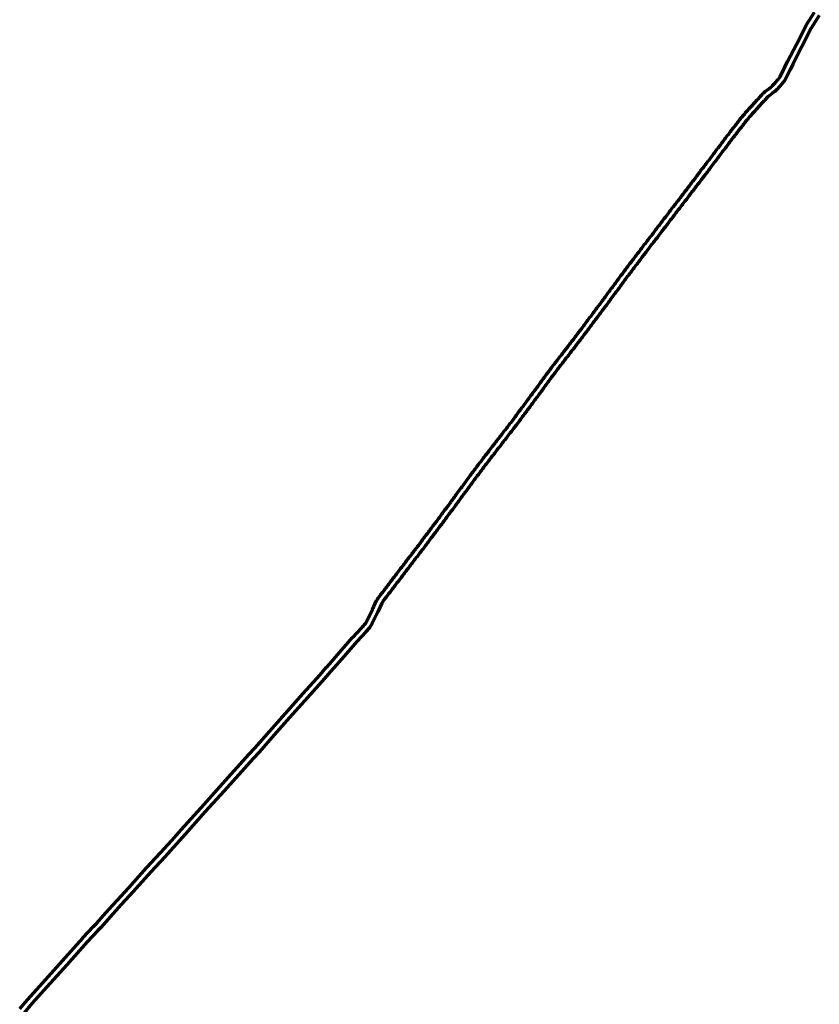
# Model space of a CAD drawing. Extents: x 73120 to 113741, y 434688 to 489241.
# Tile 255 of 256: x 109944 to 111328, y 484126 to 485831. Entities that reach past the tile are written whole.
import ezdxf

# ---------------------------------------------------------------- set-up
doc = ezdxf.new("R2010")
doc.units = 0
doc.header["$LTSCALE"] = 0.5
doc.layers.add('B-WE-OG-INFO_EIS VOORZORGSMAATREGEL-GV', color=7, linetype='Continuous', lineweight=70, true_color=0xfa194b)

msp = doc.modelspace()

# ---------------------------------------------------------------- linework, layer by layer
at = {"layer": 'B-WE-OG-INFO_EIS VOORZORGSMAATREGEL-GV', "flags": 128}
for points in [[(109944.1, 484118.4), (109957.4, 484134.1), (109957.5, 484134.3), (109983.9, 484163.5), (110018.3, 484201.4), (110053.7, 484241.1), (110053.7, 484241.2), (110071.9, 484261.1), (110072, 484261.2), (110077.7, 484266.9), (110093.5, 484284.6), (110112.6, 484306), (110112.6, 484306.1), (110132.9, 484328.3), (110163.9, 484362.4), (110187.7, 484388.6), (110207.4, 484410.2), (110223.6, 484428.3), (110258, 484466.7), (110290.4, 484502.8), (110290.4, 484502.9), (110340.8, 484558.7), (110340.8, 484558.7), (110351.1, 484569.8), (110376.9, 484599.4), (110377, 484599.4), (110403.9, 484629.4), (110434.9, 484664.4), (110434.9, 484664.4), (110464.3, 484697), (110474.9, 484709.3), (110475, 484709.4), (110480.6, 484715.5), (110497.9, 484735.7), (110497.9, 484735.7), (110520.4, 484761.3), (110520.5, 484761.4), (110535.6, 484777.8), (110538.6, 484781.1), (110538.8, 484781.2), (110539.1, 484781.6), (110541.1, 484783.7), (110542.2, 484785), (110543.1, 484786.4), (110544.1, 484788), (110545, 484789.5), (110554.8, 484810.1), (110562, 484825.3), (110562.1, 484825.7), (110563.4, 484828), (110563.7, 484828.4), (110565.1, 484830.4), (110566.5, 484832.4), (110566.7, 484832.6), (110568.8, 484835.3), (110568.9, 484835.4), (110569.3, 484835.9), (110569.5, 484836.2), (110569.8, 484836.6), (110569.9, 484836.7), (110570.3, 484837.2), (110571.1, 484838.3), (110571.2, 484838.5), (110571.6, 484838.9), (110572.5, 484840), (110574.8, 484843.1), (110574.9, 484843.2), (110576, 484844.7), (110577.2, 484846.2), (110578.4, 484847.8), (110578.5, 484847.9), (110579.6, 484849.4), (110580.8, 484850.9), (110582, 484852.5), (110582.1, 484852.6), (110583.2, 484854.1), (110584.4, 484855.6), (110585.6, 484857.2), (110585.7, 484857.3), (110586.8, 484858.8), (110588, 484860.3), (110589.2, 484861.9), (110590.3, 484863.4), (110590.3, 484863.4), (110592.7, 484866.6), (110592.8, 484866.7), (110593.9, 484868.2), (110595.1, 484869.7), (110596.3, 484871.3), (110596.4, 484871.4), (110597.5, 484872.9), (110598.7, 484874.4), (110601.1, 484877.6), (110601.2, 484877.7), (110602.3, 484879.2), (110603.5, 484880.7), (110604.7, 484882.3), (110604.8, 484882.4), (110605.9, 484883.9), (110607.1, 484885.4), (110608.3, 484887), (110609.5, 484888.6), (110610.7, 484890.2), (110611.8, 484891.7), (110612.1, 484892.1), (110612.9, 484893.2), (110613.2, 484893.6), (110613.7, 484894.2), (110614.3, 484894.9), (110615.5, 484896.5), (110615.6, 484896.6), (110616.7, 484898.1), (110617.9, 484899.6), (110619.1, 484901.2), (110619.2, 484901.3), (110620.3, 484902.8), (110621.5, 484904.3), (110622.7, 484905.9), (110622.8, 484906.1), (110624.1, 484907.6), (110625.2, 484909.1), (110626.4, 484910.6), (110627.6, 484912.2), (110628.7, 484913.7), (110629.8, 484915.2), (110630.1, 484915.7), (110631.3, 484917), (110632.4, 484918.5), (110632.6, 484918.8), (110633.8, 484920.1), (110634.9, 484921.6), (110636.1, 484923.2), (110637.2, 484924.7), (110638.3, 484926.2), (110638.3, 484926.3), (110639.5, 484928), (110639.6, 484928.1), (110640.8, 484929.7), (110640.9, 484929.8), (110642, 484931.3), (110643.2, 484932.8), (110644.4, 484934.4), (110645.6, 484936), (110648, 484939.2), (110649.2, 484940.8), (110650.4, 484942.4), (110651.6, 484944), (110651.8, 484944.3), (110652.8, 484945.4), (110653.8, 484947), (110654, 484947.2), (110655.2, 484948.8), (110655.3, 484948.9), (110656.4, 484950.4), (110657.6, 484951.9), (110658.8, 484953.5), (110660, 484955.1), (110661.2, 484956.7), (110662.4, 484958.3), (110663.6, 484959.9), (110664.8, 484961.5), (110666, 484963.1), (110667.2, 484964.7), (110668.4, 484966.3), (110669.5, 484967.8), (110670.6, 484969.3), (110670.7, 484969.5), (110671.9, 484971.1), (110673.1, 484972.7), (110674.3, 484974.2), (110675.4, 484975.9), (110675.5, 484976), (110676.7, 484977.6), (110677.9, 484979.2), (110679.1, 484980.8), (110680.3, 484982.4), (110682.7, 484985.6), (110682.8, 484985.7), (110683.9, 484987.2), (110685.1, 484988.7), (110686.3, 484990.3), (110687.5, 484991.9), (110689.8, 484995), (110690.8, 484996.5), (110691, 484996.8), (110692.2, 484998.4), (110693.3, 484999.9), (110694.4, 485001.4), (110694.5, 485001.6), (110695.7, 485003.2), (110696.9, 485004.7), (110698, 485006.4), (110698.1, 485006.5), (110699.2, 485008), (110700.3, 485009.5), (110700.4, 485009.7), (110701.6, 485011.3), (110702.8, 485012.9), (110705.1, 485016), (110706.2, 485017.5), (110706.2, 485017.6), (110707.4, 485019.3), (110707.5, 485019.4), (110708.7, 485021), (110709.8, 485022.5), (110710.9, 485024), (110711, 485024.2), (110712.2, 485025.8), (110713.4, 485027.4), (110715.8, 485030.6), (110717, 485032.2), (110718.2, 485033.8), (110719.4, 485035.4), (110721.8, 485038.6), (110723, 485040.2), (110724.1, 485041.7), (110725.1, 485043.2), (110725.3, 485043.5), (110726.4, 485045), (110727.5, 485046.5), (110727.7, 485046.9), (110729, 485048.4), (110730.1, 485049.9), (110731.3, 485051.5), (110732.5, 485053.1), (110733.7, 485054.7), (110734.9, 485056.3), (110736.1, 485057.9), (110737.3, 485059.5), (110737.4, 485059.6), (110738.5, 485061.1), (110739.7, 485062.6), (110740.9, 485064.2), (110742.1, 485065.8), (110743.3, 485067.4), (110745.7, 485070.6), (110745.8, 485070.8), (110747.1, 485072.3), (110748.2, 485073.8), (110748.3, 485073.9), (110749.4, 485075.4), (110750.6, 485076.9), (110751.8, 485078.5), (110751.9, 485078.7), (110753.2, 485080.2), (110754.3, 485081.7), (110755.5, 485083.2), (110755.6, 485083.4), (110756.9, 485084.9), (110758, 485086.4), (110758.1, 485086.5), (110759.2, 485088), (110761.6, 485091.1), (110762.8, 485092.7), (110764, 485094.3), (110764.1, 485094.5), (110765.4, 485096), (110766.6, 485097.5), (110766.6, 485097.6), (110767.9, 485099.1), (110769, 485100.6), (110770.2, 485102.2), (110771.4, 485103.8), (110772.6, 485105.4), (110772.7, 485105.5), (110773.9, 485107), (110773.9, 485107.1), (110775.2, 485108.7), (110775.3, 485108.8), (110776.5, 485110.1), (110777.6, 485111.6), (110778.8, 485113.2), (110780, 485114.8), (110781.2, 485116.4), (110783.6, 485119.6), (110784.8, 485121.2), (110784.9, 485121.3), (110786.1, 485122.8), (110786.1, 485122.9), (110787.4, 485124.4), (110788.5, 485125.9), (110789.7, 485127.5), (110790.9, 485129.1), (110792.1, 485130.7), (110792.2, 485130.8), (110793.4, 485132.3), (110793.4, 485132.4), (110794.7, 485133.9), (110795.8, 485135.4), (110798.2, 485138.6), (110799.4, 485140.2), (110800.6, 485141.8), (110801.7, 485143.3), (110802.8, 485144.8), (110802.9, 485145), (110804.1, 485146.5), (110805.2, 485148.2), (110805.3, 485148.3), (110806.5, 485149.9), (110807.7, 485151.5), (110808.9, 485153.1), (110810.1, 485154.7), (110810.2, 485154.8), (110811.3, 485156.2), (110812.4, 485157.8), (110813.5, 485159.3), (110813.6, 485159.5), (110814.8, 485161.1), (110816, 485162.7), (110817.2, 485164.3), (110818.4, 485165.9), (110820.8, 485169.1), (110822, 485170.7), (110823.2, 485172.3), (110824.4, 485173.9), (110825.5, 485175.4), (110826.6, 485176.9), (110826.7, 485177.1), (110827.9, 485178.7), (110829.1, 485180.3), (110830.3, 485181.9), (110831.5, 485183.4), (110832.6, 485185.1), (110833.7, 485186.6), (110833.8, 485186.8), (110835, 485188.4), (110836.2, 485190), (110837.4, 485191.6), (110838.6, 485193.2), (110839.8, 485194.8), (110840.9, 485196.3), (110842, 485197.8), (110842.1, 485198), (110843.3, 485199.6), (110844.5, 485201.1), (110845.6, 485202.8), (110846.7, 485204.3), (110846.8, 485204.5), (110848, 485206.1), (110849.2, 485207.7), (110850.3, 485209.2), (110851.4, 485210.7), (110851.6, 485211.1), (110852.9, 485212.6), (110853.9, 485214), (110855, 485215.5), (110855, 485215.6), (110856.2, 485217.3), (110856.3, 485217.4), (110857.5, 485219), (110858.7, 485220.6), (110858.8, 485220.7), (110859.9, 485222.2), (110861.1, 485223.7), (110862.3, 485225.2), (110863.4, 485226.9), (110863.5, 485227), (110864.6, 485228.5), (110865.7, 485230), (110865.8, 485230.2), (110867, 485231.8), (110868.2, 485233.4), (110868.4, 485233.7), (110869.6, 485235), (110870.7, 485236.5), (110871.9, 485238.1), (110872.1, 485238.4), (110873.3, 485239.7), (110874.4, 485241.2), (110875.6, 485242.8), (110876.8, 485244.4), (110879.2, 485247.6), (110879.3, 485247.8), (110880.6, 485249.3), (110881.7, 485250.8), (110882.9, 485252.3), (110883, 485252.5), (110884.3, 485254), (110885.4, 485255.5), (110885.5, 485255.6), (110886.6, 485257.1), (110887.8, 485258.6), (110889, 485260.2), (110889.1, 485260.4), (110890.4, 485261.9), (110891.5, 485263.4), (110891.6, 485263.5), (110892.8, 485265), (110892.8, 485265.1), (110894.1, 485266.6), (110895.2, 485268.1), (110895.3, 485268.2), (110896.5, 485269.7), (110896.5, 485269.8), (110897.8, 485271.3), (110898.9, 485272.8), (110900.1, 485274.4), (110902.5, 485277.6), (110902.6, 485277.7), (110903.7, 485279.2), (110904.9, 485280.7), (110905, 485280.9), (110906.3, 485282.4), (110907.4, 485283.9), (110908.5, 485285.4), (110908.8, 485285.9), (110909.1, 485286.2), (110909.8, 485287.2), (110911, 485288.7), (110912.2, 485290.3), (110913.4, 485291.9), (110914.6, 485293.5), (110915.8, 485295.1), (110917, 485296.7), (110918.2, 485298.3), (110919.4, 485299.9), (110920.6, 485301.5), (110921.7, 485303), (110922.8, 485304.5), (110922.9, 485304.7), (110924.1, 485306.3), (110925.3, 485307.9), (110926.5, 485309.5), (110927.7, 485311.1), (110928.9, 485312.7), (110930.1, 485314.3), (110931.3, 485315.9), (110932.5, 485317.5), (110933.7, 485319.1), (110934.9, 485320.7), (110936.1, 485322.3), (110937.3, 485323.9), (110938.5, 485325.5), (110939.7, 485327.1), (110940.9, 485328.7), (110942.1, 485330.3), (110943.3, 485331.9), (110944.5, 485333.5), (110945.7, 485335.1), (110945.8, 485335.2), (110946.9, 485336.6), (110948, 485338.2), (110948.1, 485338.3), (110949.3, 485339.9), (110950.5, 485341.5), (110951.7, 485343.1), (110952.9, 485344.7), (110954.1, 485346.3), (110955.3, 485347.9), (110956.5, 485349.5), (110957.6, 485351), (110958.7, 485352.5), (110958.8, 485352.7), (110960, 485354.3), (110961.2, 485355.9), (110963.6, 485359.1), (110964.8, 485360.7), (110965.9, 485362.2), (110967, 485363.7), (110967, 485363.8), (110968.2, 485365.5), (110968.3, 485365.6), (110969.5, 485367.2), (110970.7, 485368.8), (110971.9, 485370.4), (110973.1, 485372), (110974.3, 485373.6), (110975.5, 485375.2), (110976.7, 485376.8), (110976.8, 485376.9), (110977.9, 485378.3), (110979, 485379.9), (110980.1, 485381.4), (110981.2, 485383), (110981.2, 485383.1), (110982.4, 485384.8), (110983.5, 485386.3), (110983.6, 485386.5), (110984.8, 485388.1), (110984.9, 485388.3), (110986.2, 485389.8), (110987.3, 485391.3), (110988.5, 485392.9), (110989.6, 485394.4), (110990.7, 485395.9), (110990.8, 485396.1), (110992, 485397.7), (110992.1, 485397.9), (110993.4, 485399.4), (110994.6, 485400.9), (110994.6, 485401), (110995.9, 485402.5), (110996.9, 485403.9), (110998, 485405.4), (110998.1, 485405.6), (110999.3, 485407.2), (111000.5, 485408.8), (111001.7, 485410.4), (111002.9, 485412), (111003, 485412.2), (111004.3, 485413.7), (111005.4, 485415.2), (111005.5, 485415.3), (111006.6, 485416.8), (111007.8, 485418.3), (111009, 485419.9), (111010.2, 485421.5), (111011.4, 485423.1), (111012.6, 485424.7), (111013.8, 485426.3), (111015, 485427.9), (111016.2, 485429.5), (111017.4, 485431.1), (111018.6, 485432.7), (111018.8, 485433), (111020, 485434.3), (111021.1, 485435.8), (111022.3, 485437.4), (111024.7, 485440.6), (111025.9, 485442.2), (111027.1, 485443.8), (111028.3, 485445.4), (111030.7, 485448.6), (111030.9, 485448.9), (111032.1, 485450.2), (111033.2, 485451.7), (111034.4, 485453.3), (111035.6, 485454.9), (111035.7, 485455.1), (111037, 485456.6), (111038.1, 485458.1), (111039.3, 485459.6), (111040.5, 485461.2), (111041.7, 485462.8), (111042.9, 485464.4), (111045.3, 485467.6), (111046.5, 485469.2), (111047.7, 485470.8), (111048.9, 485472.4), (111050.1, 485474), (111050.3, 485474.3), (111051.5, 485475.6), (111052.6, 485477.1), (111053.8, 485478.7), (111055, 485480.3), (111056.2, 485481.9), (111057.4, 485483.5), (111057.5, 485483.7), (111058.8, 485485.2), (111059.9, 485486.7), (111061.1, 485488.2), (111062.3, 485489.8), (111063.5, 485491.4), (111065.9, 485494.6), (111067.1, 485496.2), (111068.3, 485497.8), (111068.5, 485498.1), (111069.7, 485499.4), (111070.8, 485500.9), (111072, 485502.5), (111073.2, 485504.1), (111074.4, 485505.7), (111075.6, 485507.3), (111075.8, 485507.6), (111077, 485508.9), (111078.1, 485510.4), (111079.3, 485512), (111080.5, 485513.6), (111081.7, 485515.2), (111082.9, 485516.8), (111083.1, 485517.1), (111084.3, 485518.4), (111085.4, 485519.9), (111087.8, 485523.1), (111088, 485523.4), (111089.2, 485524.7), (111090.3, 485526.2), (111090.5, 485526.5), (111091.7, 485527.8), (111092.8, 485529.3), (111093.9, 485530.8), (111094.9, 485532.3), (111095.1, 485532.6), (111096.3, 485534.2), (111097.5, 485535.8), (111098.7, 485537.4), (111099.9, 485539), (111100.1, 485539.3), (111101.3, 485540.6), (111102.4, 485542.1), (111102.6, 485542.4), (111103.8, 485543.7), (111104.9, 485545.2), (111106, 485546.7), (111107.1, 485548.2), (111107.2, 485548.4), (111109.6, 485551.6), (111110.8, 485553.2), (111112, 485554.8), (111113.2, 485556.4), (111115.6, 485559.6), (111116.8, 485561.2), (111118, 485562.8), (111118.2, 485563.1), (111119.4, 485564.4), (111120.5, 485565.9), (111121.6, 485567.4), (111122.7, 485568.9), (111122.8, 485569.2), (111126.5, 485573.9), (111127.7, 485575.5), (111127.8, 485575.6), (111128.9, 485577.1), (111130.1, 485578.6), (111131.3, 485580.2), (111132.5, 485581.8), (111133.7, 485583.4), (111136.1, 485586.6), (111137.3, 485588.2), (111138.5, 485589.8), (111139.7, 485591.4), (111139.8, 485591.5), (111140.9, 485593), (111143.3, 485596.1), (111144.5, 485597.7), (111145.7, 485599.3), (111146.9, 485600.9), (111148.1, 485602.5), (111150.5, 485605.7), (111151.7, 485607.3), (111152.9, 485608.9), (111153, 485609), (111154.1, 485610.5), (111155.3, 485612), (111156.5, 485613.6), (111157.7, 485615.2), (111158.9, 485616.8), (111159, 485616.9), (111160.1, 485618.4), (111161.3, 485619.9), (111162.5, 485621.5), (111163.7, 485623.1), (111164.9, 485624.7), (111166, 485626.2), (111167.1, 485627.7), (111167.3, 485628), (111168.4, 485629.5), (111169.6, 485631), (111170.8, 485632.6), (111172, 485634.2), (111173.2, 485635.8), (111173.3, 485635.9), (111174.4, 485637.4), (111175.6, 485638.9), (111175.8, 485639.2), (111177, 485640.5), (111178.1, 485642), (111178.2, 485642.1), (111179.3, 485643.6), (111180.5, 485645.1), (111180.6, 485645.2), (111181.8, 485646.7), (111181.8, 485646.8), (111183.1, 485648.3), (111184.2, 485649.8), (111185.4, 485651.3), (111185.5, 485651.4), (111186.6, 485652.9), (111187.8, 485654.4), (111187.9, 485654.5), (111189, 485656), (111190.2, 485657.5), (111191.4, 485659.1), (111191.5, 485659.2), (111192.6, 485660.7), (111193.8, 485662.2), (111193.9, 485662.3), (111195.1, 485663.8), (111195.5, 485664.2), (111196.6, 485665.3), (111196.7, 485665.5), (111197.9, 485667), (111199.1, 485668.4), (111199.7, 485669.3), (111200.1, 485669.8), (111201.1, 485670.9), (111201.1, 485670.9), (111204.7, 485674.7), (111206.8, 485677.2), (111206.9, 485677.3), (111208, 485678.5), (111208.2, 485678.6), (111209.3, 485679.7), (111211.3, 485682.1), (111211.5, 485682.2), (111213.2, 485684), (111214.3, 485685.3), (111215.5, 485686.8), (111215.8, 485687), (111217.6, 485688.9), (111219.1, 485690.5), (111220.6, 485692.1), (111220.6, 485692.1), (111222.2, 485693.8), (111225.2, 485697.1), (111226.5, 485698.5), (111227.8, 485699.9), (111229, 485701.2), (111231.3, 485703.7), (111231.5, 485703.9), (111233.1, 485705.5), (111233.4, 485705.9), (111235.1, 485707.3), (111235.3, 485707.4), (111240.8, 485711.6), (111240.8, 485711.6), (111244.2, 485714.1), (111245.8, 485715.4), (111247.2, 485717), (111251.7, 485721.9), (111251.7, 485722), (111257.2, 485727.8), (111258.9, 485730.1), (111260.3, 485732.4), (111268.6, 485748.9), (111273.3, 485758.5), (111273.4, 485758.6), (111289.1, 485789.4), (111305.3, 485821.1), (111305.6, 485821.5), (111319.8, 485844)], [(111328.2, 485838.6), (111314.1, 485816.3), (111298.1, 485784.8), (111298, 485784.8), (111282.3, 485754.1), (111277.6, 485744.5), (111277.6, 485744.5), (111269.2, 485727.7), (111268.9, 485727.2), (111267.2, 485724.5), (111267, 485724.2), (111265, 485721.6), (111264.7, 485721.2), (111259.1, 485715.2), (111254.6, 485710.3), (111254.5, 485710.2), (111252.8, 485708.4), (111252.4, 485708), (111250.5, 485706.4), (111250.3, 485706.2), (111246.8, 485703.6), (111241.4, 485699.5), (111240, 485698.3), (111238.6, 485697), (111236.4, 485694.5), (111236.4, 485694.4), (111235.2, 485693.1), (111235.2, 485693.1), (111233.9, 485691.7), (111232.6, 485690.3), (111232.5, 485690.3), (111229.4, 485687), (111227.8, 485685.3), (111226.3, 485683.7), (111224.8, 485682.1), (111224.8, 485682.1), (111223.2, 485680.3), (111222, 485678.8), (111221.8, 485678.6), (111220.5, 485677.2), (111220.4, 485677.2), (111218.8, 485675.4), (111216.7, 485673), (111216.4, 485672.8), (111215.3, 485671.6), (111214.3, 485670.6), (111212.2, 485668.1), (111212.1, 485668), (111208.5, 485664.1), (111207.7, 485663.3), (111207.2, 485662.5), (111207, 485662.2), (111205.7, 485660.6), (111205.7, 485660.6), (111204.3, 485658.9), (111203.9, 485658.6), (111203.6, 485658.3), (111202.7, 485657.4), (111201.8, 485656.1), (111200.6, 485654.6), (111200.5, 485654.5), (111199.4, 485653), (111198.2, 485651.5), (111197, 485649.9), (111196.9, 485649.8), (111195.8, 485648.3), (111194.6, 485646.8), (111194.5, 485646.7), (111193.4, 485645.2), (111192.2, 485643.7), (111192.1, 485643.6), (111190.9, 485642.1), (111190.9, 485642), (111189.6, 485640.5), (111188.5, 485639), (111187.3, 485637.5), (111187.2, 485637.4), (111186.1, 485635.9), (111184.9, 485634.4), (111184.7, 485634.1), (111183.5, 485632.8), (111182.4, 485631.3), (111182.3, 485631.2), (111181.2, 485629.7), (111180, 485628.2), (111178.8, 485626.6), (111177.6, 485625), (111176.4, 485623.4), (111176.3, 485623.3), (111175.2, 485621.9), (111174.2, 485620.5), (111174.1, 485620.3), (111172.9, 485618.7), (111171.7, 485617.1), (111170.5, 485615.5), (111169.3, 485613.9), (111168.1, 485612.3), (111168, 485612.2), (111166.9, 485610.7), (111165.7, 485609.2), (111164.5, 485607.6), (111163.3, 485606), (111162.1, 485604.4), (111162, 485604.3), (111160.9, 485602.8), (111159.7, 485601.3), (111158.5, 485599.7), (111156.1, 485596.5), (111154.9, 485594.9), (111153.7, 485593.3), (111152.5, 485591.7), (111151.3, 485590.1), (111148.9, 485586.9), (111148.8, 485586.8), (111147.7, 485585.3), (111146.5, 485583.8), (111145.3, 485582.2), (111144.1, 485580.6), (111141.7, 485577.4), (111140.5, 485575.8), (111139.3, 485574.2), (111138.1, 485572.6), (111136.9, 485571), (111136.8, 485570.9), (111135.7, 485569.4), (111134.5, 485567.9), (111134.5, 485567.8), (111130.8, 485563.2), (111129.8, 485561.7), (111129.7, 485561.5), (111128.5, 485559.9), (111127.3, 485558.3), (111127.1, 485558), (111125.9, 485556.7), (111124.8, 485555.2), (111123.6, 485553.6), (111121.2, 485550.4), (111120, 485548.8), (111118.8, 485547.2), (111117.6, 485545.6), (111115.3, 485542.5), (111114.2, 485541), (111114.1, 485540.8), (111112.9, 485539.2), (111111.7, 485537.6), (111111.5, 485537.3), (111110.3, 485536), (111109.2, 485534.5), (111109, 485534.2), (111107.8, 485532.9), (111106.7, 485531.4), (111105.5, 485529.8), (111104.3, 485528.2), (111103.2, 485526.7), (111102.2, 485525.2), (111102, 485524.9), (111100.8, 485523.3), (111099.6, 485521.7), (111099.4, 485521.4), (111098.2, 485520.1), (111097.1, 485518.6), (111096.9, 485518.3), (111095.7, 485517), (111093.4, 485513.9), (111092.2, 485512.3), (111092, 485512), (111090.8, 485510.7), (111089.7, 485509.2), (111088.5, 485507.6), (111087.3, 485506), (111086.1, 485504.4), (111084.9, 485502.8), (111084.7, 485502.5), (111083.5, 485501.2), (111082.4, 485499.7), (111081.2, 485498.1), (111080, 485496.5), (111078.8, 485494.9), (111077.6, 485493.3), (111077.4, 485493), (111076.2, 485491.7), (111075.1, 485490.2), (111073.9, 485488.6), (111071.5, 485485.4), (111070.3, 485483.8), (111069.1, 485482.2), (111067.9, 485480.6), (111067.8, 485480.5), (111066.6, 485479), (111066.6, 485478.9), (111065.3, 485477.4), (111064.2, 485475.9), (111063, 485474.3), (111061.8, 485472.7), (111060.6, 485471.1), (111059.4, 485469.5), (111059.2, 485469.2), (111058, 485467.9), (111056.9, 485466.4), (111055.7, 485464.8), (111054.5, 485463.2), (111053.3, 485461.6), (111050.9, 485458.4), (111049.7, 485456.8), (111048.5, 485455.2), (111047.3, 485453.6), (111046.1, 485452), (111046, 485451.9), (111044.8, 485450.4), (111044.8, 485450.3), (111043.5, 485448.8), (111042.4, 485447.3), (111041.2, 485445.7), (111040, 485444.1), (111039.8, 485443.8), (111038.6, 485442.5), (111036.3, 485439.4), (111035.1, 485437.8), (111033.9, 485436.2), (111032.7, 485434.6), (111030.3, 485431.4), (111029.1, 485429.8), (111027.9, 485428.2), (111027.7, 485427.9), (111026.5, 485426.6), (111025.4, 485425.1), (111024.2, 485423.5), (111023, 485421.9), (111021.8, 485420.3), (111020.6, 485418.7), (111019.4, 485417.1), (111018.2, 485415.5), (111017, 485413.9), (111015.8, 485412.3), (111014.6, 485410.7), (111014.5, 485410.6), (111013.4, 485409.1), (111012.2, 485407.6), (111012.1, 485407.4), (111010.8, 485405.9), (111009.7, 485404.4), (111008.5, 485402.8), (111007.3, 485401.2), (111006.2, 485399.7), (111005.1, 485398.2), (111005, 485398), (111003.8, 485396.4), (111003.7, 485396.2), (111002.4, 485394.7), (111001.2, 485393.2), (111001.2, 485393.1), (110999.9, 485391.6), (110998.9, 485390.2), (110997.8, 485388.7), (110997.7, 485388.5), (110996.5, 485386.9), (110995.3, 485385.3), (110994.1, 485383.7), (110994, 485383.5), (110992.7, 485382), (110991.7, 485380.6), (110990.6, 485379.1), (110990.6, 485379), (110989.4, 485377.3), (110988.3, 485375.8), (110987.2, 485374.2), (110987.2, 485374.1), (110986, 485372.4), (110985.8, 485372.2), (110984.7, 485370.7), (110983.5, 485369.2), (110982.3, 485367.6), (110981.1, 485366), (110979.9, 485364.4), (110978.7, 485362.8), (110977.5, 485361.2), (110976.3, 485359.7), (110975.2, 485358), (110974.1, 485356.5), (110974, 485356.3), (110972.8, 485354.7), (110971.6, 485353.1), (110969.2, 485349.9), (110968, 485348.3), (110966.9, 485346.8), (110965.8, 485345.3), (110965.7, 485345.1), (110964.5, 485343.5), (110963.3, 485341.9), (110962.1, 485340.3), (110960.9, 485338.7), (110959.7, 485337.1), (110958.5, 485335.5), (110957.3, 485333.9), (110956.1, 485332.4), (110955, 485330.7), (110954.8, 485330.5), (110953.7, 485329), (110952.5, 485327.5), (110951.3, 485325.9), (110950.1, 485324.3), (110948.9, 485322.7), (110947.7, 485321.1), (110946.5, 485319.5), (110945.3, 485317.9), (110944.1, 485316.3), (110942.9, 485314.7), (110941.7, 485313.1), (110940.5, 485311.5), (110939.3, 485309.9), (110938.1, 485308.3), (110936.9, 485306.7), (110935.7, 485305.1), (110934.5, 485303.5), (110933.3, 485301.9), (110932.1, 485300.3), (110931, 485298.8), (110929.9, 485297.3), (110929.8, 485297.1), (110928.6, 485295.5), (110927.4, 485293.9), (110926.2, 485292.3), (110925, 485290.7), (110923.8, 485289.1), (110922.6, 485287.5), (110921.4, 485285.9), (110920.2, 485284.3), (110919, 485282.7), (110917.8, 485281.1), (110917.7, 485281), (110917, 485280.1), (110916.8, 485279.7), (110916.6, 485279.5), (110915.4, 485277.9), (110914.2, 485276.3), (110914.1, 485276.1), (110912.8, 485274.6), (110911.7, 485273.1), (110911.6, 485273), (110910.5, 485271.5), (110908.1, 485268.4), (110906.9, 485266.8), (110905.7, 485265.2), (110905.6, 485265), (110904.3, 485263.5), (110903.2, 485262), (110902, 485260.5), (110901.9, 485260.3), (110900.6, 485258.8), (110899.5, 485257.3), (110898.3, 485255.8), (110898.2, 485255.6), (110896.9, 485254.1), (110895.8, 485252.6), (110894.6, 485251), (110894.5, 485250.9), (110893.4, 485249.4), (110892.2, 485247.9), (110892.1, 485247.7), (110890.8, 485246.2), (110889.7, 485244.7), (110889.6, 485244.6), (110888.4, 485243.1), (110888.4, 485243), (110887.1, 485241.5), (110884.8, 485238.4), (110883.6, 485236.8), (110882.4, 485235.2), (110881.2, 485233.6), (110881, 485233.3), (110879.8, 485232), (110878.7, 485230.5), (110877.5, 485228.9), (110877.3, 485228.6), (110876.1, 485227.3), (110875, 485225.8), (110873.9, 485224.3), (110872.8, 485222.8), (110872.7, 485222.6), (110871.5, 485221.1), (110870.4, 485219.4), (110870.3, 485219.3), (110869.1, 485217.7), (110867.9, 485216.1), (110867.8, 485216), (110866.7, 485214.5), (110865.5, 485213), (110864.3, 485211.5), (110863.2, 485209.8), (110862.1, 485208.3), (110862, 485208.1), (110860.8, 485206.5), (110860.7, 485206.3), (110859.5, 485204.9), (110858.5, 485203.5), (110858.4, 485203.3), (110857.2, 485201.7), (110856, 485200.1), (110854.9, 485198.6), (110853.8, 485197.1), (110853.8, 485197), (110852.6, 485195.3), (110852.5, 485195.2), (110851.3, 485193.6), (110850.2, 485192.1), (110849.1, 485190.6), (110849, 485190.4), (110847.8, 485188.8), (110846.6, 485187.2), (110845.4, 485185.6), (110844.2, 485184), (110843, 485182.4), (110841.9, 485180.9), (110840.8, 485179.4), (110840.8, 485179.3), (110839.6, 485177.6), (110839.5, 485177.5), (110838.3, 485175.9), (110837.1, 485174.3), (110835.9, 485172.7), (110834.8, 485171.2), (110833.7, 485169.7), (110833.6, 485169.5), (110832.4, 485167.9), (110831.2, 485166.3), (110830, 485164.7), (110828.8, 485163.1), (110826.4, 485159.9), (110825.2, 485158.3), (110824, 485156.7), (110822.8, 485155.1), (110821.7, 485153.6), (110820.6, 485152.1), (110820.6, 485152), (110819.4, 485150.3), (110819.2, 485150.1), (110818.1, 485148.6), (110816.9, 485147.1), (110815.7, 485145.5), (110814.5, 485143.9), (110813.3, 485142.4), (110812.2, 485140.7), (110812.1, 485140.6), (110811, 485139.1), (110809.9, 485137.6), (110809.8, 485137.4), (110808.6, 485135.8), (110807.4, 485134.2), (110806.2, 485132.6), (110803.8, 485129.4), (110802.6, 485127.8), (110802.5, 485127.6), (110801.2, 485126.1), (110800.1, 485124.6), (110798.9, 485123.1), (110797.7, 485121.5), (110796.5, 485119.9), (110795.3, 485118.3), (110795.2, 485118.1), (110793.9, 485116.6), (110792.8, 485115.1), (110791.6, 485113.6), (110789.2, 485110.4), (110788, 485108.8), (110786.8, 485107.2), (110785.6, 485105.6), (110784.4, 485104), (110784.2, 485103.7), (110782.9, 485102.3), (110781.7, 485100.8), (110780.6, 485099.3), (110779.4, 485097.8), (110778.2, 485096.2), (110777, 485094.6), (110775.8, 485093), (110775.7, 485092.8), (110774.4, 485091.3), (110773.2, 485089.8), (110773.2, 485089.7), (110771.9, 485088.2), (110770.8, 485086.7), (110769.6, 485085.1), (110767.2, 485081.9), (110767.1, 485081.8), (110766, 485080.3), (110764.8, 485078.8), (110764.7, 485078.6), (110763.4, 485077.1), (110762.3, 485075.6), (110762.2, 485075.5), (110761, 485074), (110761, 485073.9), (110759.7, 485072.4), (110758.6, 485070.9), (110757.4, 485069.3), (110757.3, 485069.2), (110756.2, 485067.7), (110755, 485066.2), (110754.9, 485066), (110753.6, 485064.5), (110751.3, 485061.4), (110750.1, 485059.8), (110748.9, 485058.2), (110747.7, 485056.6), (110746.5, 485055), (110746.4, 485054.9), (110745.3, 485053.4), (110744.1, 485051.9), (110742.9, 485050.3), (110741.7, 485048.7), (110740.5, 485047.1), (110739.3, 485045.5), (110738.1, 485043.9), (110736.9, 485042.3), (110736.8, 485042.1), (110735.6, 485040.7), (110734.6, 485039.3), (110734.5, 485039.1), (110733.4, 485037.6), (110732.4, 485036.1), (110732.2, 485035.8), (110731, 485034.2), (110729.8, 485032.6), (110727.4, 485029.4), (110726.2, 485027.8), (110725, 485026.2), (110723.8, 485024.6), (110721.4, 485021.4), (110720.2, 485019.8), (110719.1, 485018.3), (110718, 485016.8), (110717.9, 485016.6), (110716.7, 485015), (110715.5, 485013.5), (110714.4, 485011.8), (110713.3, 485010.3), (110713.2, 485010.1), (110710.8, 485006.9), (110709.6, 485005.3), (110708.5, 485003.8), (110707.4, 485002.3), (110707.3, 485002.1), (110706.1, 485000.6), (110705, 484998.9), (110704.9, 484998.8), (110703.7, 484997.2), (110702.6, 484995.7), (110701.5, 484994.2), (110701.4, 484994), (110700.2, 484992.4), (110699.1, 484990.9), (110698.1, 484989.4), (110697.9, 484989.1), (110695.5, 484985.9), (110694.3, 484984.3), (110693.1, 484982.7), (110691.9, 484981.1), (110691.8, 484981), (110690.7, 484979.5), (110688.3, 484976.4), (110687.1, 484974.8), (110685.9, 484973.2), (110684.7, 484971.6), (110683.5, 484970.1), (110682.4, 484968.4), (110682.3, 484968.3), (110681.1, 484966.7), (110679.9, 484965.1), (110678.8, 484963.6), (110677.7, 484962.1), (110677.6, 484961.9), (110676.4, 484960.3), (110675.2, 484958.7), (110674, 484957.1), (110672.8, 484955.5), (110671.6, 484953.9), (110670.4, 484952.3), (110669.2, 484950.7), (110668, 484949.1), (110666.8, 484947.5), (110665.6, 484945.9), (110664.4, 484944.3), (110664.3, 484944.2), (110663.2, 484942.7), (110662.1, 484941.3), (110661, 484939.6), (110660.6, 484939.1), (110659.5, 484937.9), (110658.4, 484936.4), (110657.2, 484934.8), (110656, 484933.2), (110653.6, 484930), (110652.4, 484928.4), (110651.2, 484926.8), (110650, 484925.2), (110649.9, 484925.1), (110648.8, 484923.6), (110647.6, 484922.2), (110646.5, 484920.5), (110645.4, 484919), (110645.3, 484918.8), (110644.1, 484917.2), (110642.9, 484915.6), (110641.7, 484914), (110641.5, 484913.7), (110640.3, 484912.4), (110639.2, 484910.9), (110639, 484910.6), (110637.9, 484909.3), (110636.9, 484908), (110636.8, 484907.8), (110635.6, 484906.2), (110634.4, 484904.6), (110633.2, 484903), (110633.1, 484902.9), (110631.9, 484901.4), (110631.9, 484901.3), (110630.6, 484899.8), (110629.5, 484898.3), (110628.3, 484896.7), (110628.2, 484896.6), (110627.1, 484895.1), (110625.9, 484893.6), (110624.7, 484892), (110624.6, 484891.9), (110623.5, 484890.4), (110622.3, 484888.9), (110622.2, 484888.8), (110621.5, 484887.9), (110621.4, 484887.7), (110620.9, 484887.2), (110620.1, 484886), (110619.7, 484885.5), (110618.7, 484884.2), (110618.7, 484884.2), (110617.5, 484882.6), (110616.3, 484881), (110615.1, 484879.4), (110613.9, 484877.8), (110613.8, 484877.7), (110612.7, 484876.2), (110611.5, 484874.7), (110610.3, 484873.1), (110610.2, 484873), (110609.1, 484871.5), (110606.7, 484868.4), (110605.5, 484866.8), (110605.4, 484866.7), (110604.3, 484865.2), (110603.1, 484863.7), (110601.9, 484862.1), (110601.8, 484862), (110600.7, 484860.5), (110598.3, 484857.4), (110597.2, 484855.9), (110597.2, 484855.9), (110596, 484854.3), (110594.8, 484852.7), (110594.7, 484852.6), (110593.6, 484851.1), (110592.4, 484849.6), (110591.2, 484848), (110591.1, 484847.9), (110590, 484846.4), (110588.8, 484844.9), (110587.6, 484843.3), (110587.5, 484843.2), (110586.4, 484841.7), (110585.2, 484840.2), (110584, 484838.6), (110583.9, 484838.5), (110582.8, 484837), (110580.4, 484833.9), (110580.2, 484833.7), (110579.4, 484832.7), (110579.4, 484832.6), (110579.2, 484832.4), (110578.2, 484831.1), (110578.1, 484831), (110577.8, 484830.5), (110577.5, 484830.2), (110577.2, 484829.8), (110577, 484829.6), (110576.6, 484829.1), (110574.6, 484826.5), (110573.3, 484824.6), (110572, 484822.8), (110570.9, 484820.9), (110563.8, 484805.9), (110563.8, 484805.9), (110553.9, 484785.1), (110553.8, 484784.8), (110552.8, 484783), (110552.6, 484782.7), (110551.5, 484781), (110550.4, 484779.3), (110550, 484778.7), (110548.6, 484777.1), (110548.5, 484777), (110546.4, 484774.7), (110546.2, 484774.6), (110545.9, 484774.2), (110543, 484771), (110543, 484771), (110527.9, 484754.7), (110505.5, 484729.1), (110488.1, 484708.9), (110488, 484708.8), (110482.4, 484702.7), (110471.8, 484690.4), (110471.7, 484690.4), (110442.3, 484657.8), (110411.3, 484622.8), (110411.3, 484622.8), (110384.4, 484592.8), (110358.6, 484563.2), (110358.5, 484563.1), (110348.2, 484551.9), (110297.8, 484496.2), (110265.4, 484460.1), (110231, 484421.7), (110214.8, 484403.6), (110214.8, 484403.5), (110195.1, 484381.8), (110171.3, 484355.6), (110140.3, 484321.5), (110140.3, 484321.5), (110120, 484299.3), (110100.9, 484278), (110085, 484260.2), (110084.9, 484260), (110079.2, 484254.3), (110061.1, 484234.4), (110025.7, 484194.8), (110025.7, 484194.7), (109991.3, 484156.7), (109965, 484127.6), (109951.6, 484111.8)]]:
    msp.add_lwpolyline(points, dxfattribs=at)

doc.saveas('drawing.dxf')
